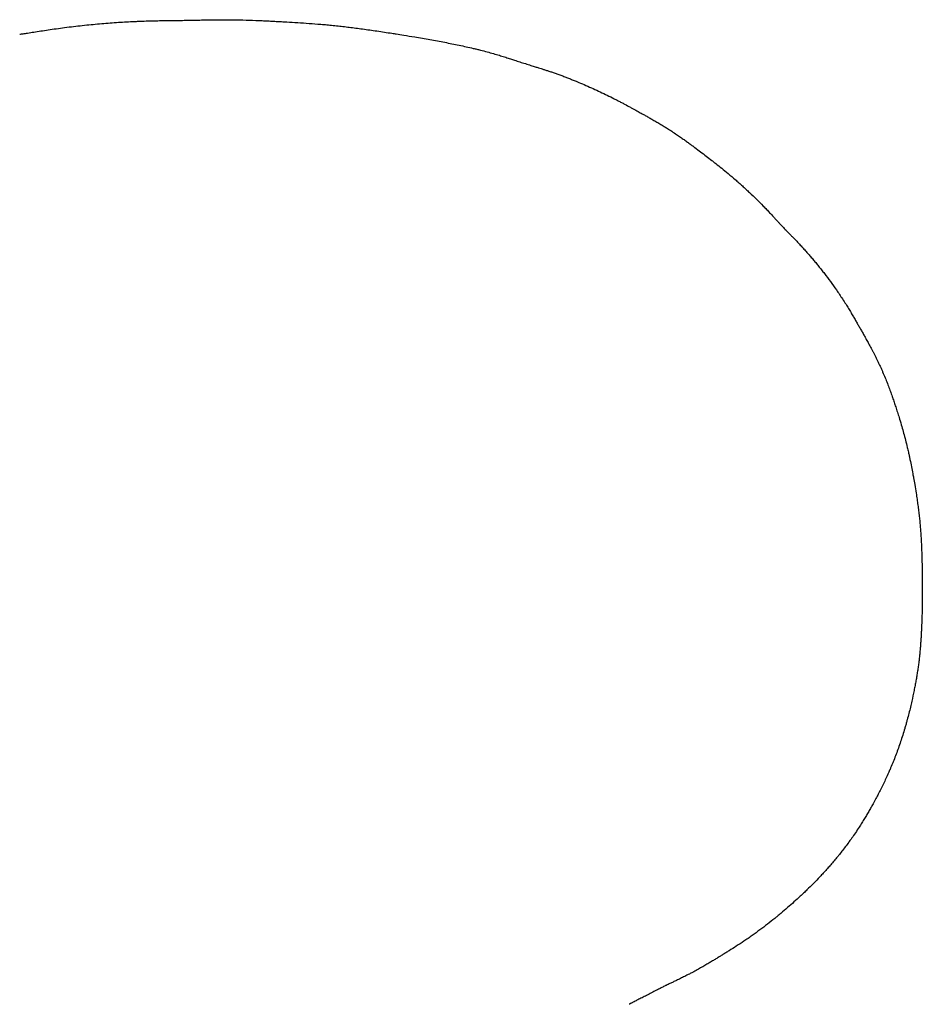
# Model space of a CAD drawing. Header units: millimetres. Extents: x -1839 to 1843, y -280 to 280.
# Tile 41 of 41: x 1448 to 1843, y -201 to 229. Entities that reach past the tile are written whole.
import ezdxf

# ---------------------------------------------------------------- set-up
doc = ezdxf.new("R2010")
doc.units = ezdxf.units.MM
doc.layers.add('Défaut', color=7, linetype='Continuous', true_color=0x000000)

msp = doc.modelspace()

# ---------------------------------------------------------------- linework, layer by layer
at = {"layer": 'Défaut', "lineweight": -3}
msp.add_open_spline([(1448.23, 222.98), (1448.74, 223.07), (1449.25, 223.15), (1449.76, 223.23), (1450.4, 223.33), (1451.04, 223.44), (1451.68, 223.54), (1452.59, 223.68), (1453.5, 223.83), (1454.41, 223.97), (1455.42, 224.13), (1456.43, 224.28), (1457.44, 224.44), (1458.54, 224.6), (1459.64, 224.77), (1460.73, 224.93), (1461.9, 225.1), (1463.06, 225.26), (1464.23, 225.42), (1465.45, 225.59), (1466.67, 225.76), (1467.89, 225.92), (1469.2, 226.09), (1470.5, 226.25), (1471.81, 226.41), (1474.35, 226.71), (1476.89, 226.99), (1479.44, 227.24), (1481.92, 227.48), (1484.4, 227.7), (1486.88, 227.89), (1488.09, 227.99), (1489.3, 228.07), (1490.51, 228.15), (1491.71, 228.24), (1492.9, 228.31), (1494.1, 228.38), (1495.27, 228.45), (1496.44, 228.51), (1497.61, 228.56), (1498.19, 228.59), (1498.77, 228.62), (1499.34, 228.64), (1499.91, 228.67), (1500.48, 228.69), (1501.05, 228.71), (1502.15, 228.75), (1503.24, 228.79), (1504.34, 228.82), (1505.03, 228.84), (1505.73, 228.86), (1506.43, 228.87), (1507.43, 228.9), (1508.44, 228.92), (1509.44, 228.94), (1510.39, 228.95), (1511.33, 228.97), (1512.28, 228.98), (1513.18, 228.99), (1514.07, 229.01), (1514.97, 229.02), (1515.67, 229.03), (1516.38, 229.03), (1517.08, 229.04), (1517.49, 229.05), (1517.89, 229.05), (1518.3, 229.06), (1519.1, 229.07), (1519.9, 229.08), (1520.7, 229.09), (1521.47, 229.11), (1522.24, 229.12), (1523.01, 229.14), (1523.82, 229.15), (1524.64, 229.17), (1525.45, 229.18), (1526.45, 229.21), (1527.44, 229.23), (1528.44, 229.25), (1529.33, 229.26), (1530.23, 229.28), (1531.12, 229.3), (1532.05, 229.31), (1532.98, 229.32), (1533.91, 229.34), (1534.87, 229.35), (1535.84, 229.35), (1536.81, 229.36), (1537.81, 229.36), (1538.82, 229.36), (1539.82, 229.36), (1540.34, 229.35), (1540.85, 229.35), (1541.37, 229.34), (1541.87, 229.34), (1542.38, 229.33), (1542.89, 229.32), (1544.84, 229.29), (1546.79, 229.24), (1548.75, 229.17), (1550.56, 229.11), (1552.38, 229.04), (1554.2, 228.95), (1555.05, 228.91), (1555.9, 228.87), (1556.75, 228.83), (1557.57, 228.79), (1558.39, 228.74), (1559.21, 228.7), (1559.61, 228.68), (1560, 228.66), (1560.4, 228.64), (1560.79, 228.62), (1561.17, 228.6), (1561.56, 228.58), (1562.33, 228.53), (1563.1, 228.49), (1563.88, 228.45), (1565.46, 228.36), (1567.04, 228.27), (1568.62, 228.18), (1570.26, 228.08), (1571.9, 227.97), (1573.54, 227.86), (1575.24, 227.74), (1576.94, 227.61), (1578.64, 227.47), (1579.51, 227.4), (1580.39, 227.32), (1581.26, 227.25), (1582.14, 227.17), (1583.02, 227.08), (1583.91, 227), (1584.88, 226.9), (1585.85, 226.8), (1586.82, 226.7), (1587.73, 226.6), (1588.65, 226.5), (1589.57, 226.4), (1590.5, 226.29), (1591.44, 226.18), (1592.38, 226.06), (1593.33, 225.95), (1594.29, 225.83), (1595.25, 225.7), (1596.24, 225.57), (1597.23, 225.44), (1598.21, 225.31), (1599.24, 225.17), (1600.26, 225.03), (1601.28, 224.88), (1602.34, 224.73), (1603.4, 224.58), (1604.46, 224.42), (1605.55, 224.27), (1606.63, 224.1), (1607.72, 223.94), (1608.82, 223.77), (1609.93, 223.6), (1611.04, 223.43), (1611.64, 223.33), (1612.23, 223.24), (1612.83, 223.15), (1613.96, 222.97), (1615.08, 222.79), (1616.2, 222.61), (1617.79, 222.35), (1619.38, 222.09), (1620.96, 221.82), (1622.08, 221.63), (1623.19, 221.44), (1624.31, 221.25), (1625.41, 221.06), (1626.51, 220.86), (1627.61, 220.67), (1628.7, 220.47), (1629.78, 220.27), (1630.87, 220.07), (1631.94, 219.88), (1633.02, 219.67), (1634.09, 219.47), (1635.15, 219.27), (1636.2, 219.06), (1637.26, 218.85), (1638.3, 218.64), (1639.35, 218.42), (1640.39, 218.21), (1641.43, 217.99), (1642.46, 217.76), (1643.5, 217.54), (1644.53, 217.31), (1645.56, 217.07), (1646.59, 216.83), (1647.11, 216.71), (1647.62, 216.58), (1648.14, 216.46), (1648.65, 216.33), (1649.16, 216.21), (1649.68, 216.08), (1650.67, 215.83), (1651.66, 215.57), (1652.65, 215.3), (1653.57, 215.05), (1654.5, 214.79), (1655.42, 214.53), (1656.28, 214.29), (1657.13, 214.04), (1657.98, 213.78), (1658.75, 213.55), (1659.52, 213.31), (1660.29, 213.07), (1660.98, 212.85), (1661.67, 212.63), (1662.35, 212.41), (1662.94, 212.22), (1663.53, 212.03), (1664.12, 211.84), (1664.48, 211.72), (1664.83, 211.6), (1665.18, 211.49), (1665.41, 211.42), (1665.63, 211.34), (1665.85, 211.27), (1666.62, 211.02), (1667.39, 210.77), (1668.17, 210.52), (1668.96, 210.26), (1669.76, 210.01), (1670.56, 209.76), (1671.31, 209.52), (1672.07, 209.28), (1672.82, 209.05), (1673.36, 208.88), (1673.89, 208.71), (1674.42, 208.55), (1674.67, 208.47), (1674.91, 208.39), (1675.15, 208.32), (1675.55, 208.19), (1675.94, 208.07), (1676.34, 207.95), (1676.76, 207.81), (1677.18, 207.68), (1677.6, 207.54), (1678.06, 207.4), (1678.51, 207.25), (1678.97, 207.1), (1679.45, 206.94), (1679.94, 206.78), (1680.43, 206.62), (1680.94, 206.45), (1681.46, 206.27), (1681.97, 206.09), (1682.51, 205.9), (1683.05, 205.71), (1683.59, 205.52), (1684.16, 205.32), (1684.72, 205.11), (1685.28, 204.9), (1685.85, 204.69), (1686.42, 204.47), (1686.99, 204.26), (1687.55, 204.04), (1688.11, 203.82), (1688.67, 203.6), (1689.22, 203.39), (1689.76, 203.17), (1690.31, 202.94), (1690.85, 202.72), (1691.4, 202.5), (1691.94, 202.28), (1692.99, 201.84), (1694.03, 201.4), (1695.08, 200.95), (1696.13, 200.5), (1697.17, 200.04), (1698.22, 199.57), (1699.25, 199.11), (1700.29, 198.64), (1701.32, 198.16), (1702.34, 197.68), (1703.37, 197.2), (1704.39, 196.71), (1705.4, 196.21), (1706.42, 195.71), (1707.43, 195.21), (1707.93, 194.95), (1708.43, 194.7), (1708.93, 194.44), (1709.27, 194.27), (1709.6, 194.1), (1709.94, 193.92), (1710.42, 193.67), (1710.9, 193.42), (1711.38, 193.17), (1711.84, 192.92), (1712.3, 192.68), (1712.75, 192.43), (1713.61, 191.98), (1714.46, 191.51), (1715.31, 191.05), (1715.7, 190.83), (1716.1, 190.61), (1716.49, 190.4), (1717.24, 189.98), (1717.99, 189.57), (1718.74, 189.16), (1719.3, 188.85), (1719.85, 188.55), (1720.41, 188.24), (1720.85, 188), (1721.29, 187.75), (1721.73, 187.51), (1722.22, 187.24), (1722.7, 186.97), (1723.18, 186.7), (1723.7, 186.41), (1724.22, 186.12), (1724.74, 185.82), (1725.3, 185.5), (1725.85, 185.18), (1726.41, 184.86), (1727, 184.52), (1727.59, 184.17), (1728.18, 183.82), (1728.81, 183.44), (1729.44, 183.06), (1730.06, 182.68), (1730.54, 182.38), (1731.02, 182.08), (1731.5, 181.78), (1732.13, 181.38), (1732.76, 180.97), (1733.39, 180.57), (1734.1, 180.1), (1734.81, 179.63), (1735.52, 179.15), (1736.07, 178.77), (1736.63, 178.39), (1737.18, 178), (1737.71, 177.64), (1738.23, 177.27), (1738.75, 176.9), (1739.24, 176.55), (1739.73, 176.2), (1740.22, 175.85), (1740.67, 175.52), (1741.13, 175.18), (1741.59, 174.85), (1741.8, 174.69), (1742.02, 174.53), (1742.23, 174.37), (1742.34, 174.29), (1742.44, 174.22), (1742.55, 174.14), (1742.66, 174.06), (1742.76, 173.98), (1742.87, 173.9), (1743.08, 173.75), (1743.28, 173.59), (1743.49, 173.44), (1744.31, 172.82), (1745.14, 172.21), (1745.96, 171.58), (1746.78, 170.96), (1747.6, 170.33), (1748.42, 169.7), (1749.24, 169.08), (1750.05, 168.44), (1750.86, 167.81), (1751.23, 167.52), (1751.61, 167.23), (1751.98, 166.94), (1752.18, 166.78), (1752.39, 166.62), (1752.59, 166.45), (1753.47, 165.76), (1754.34, 165.07), (1755.21, 164.37), (1756.17, 163.6), (1757.11, 162.83), (1758.06, 162.05), (1759.08, 161.2), (1760.09, 160.34), (1761.1, 159.47), (1761.63, 159.01), (1762.16, 158.55), (1762.69, 158.09), (1763.22, 157.62), (1763.75, 157.14), (1764.27, 156.67), (1764.8, 156.2), (1765.32, 155.72), (1765.84, 155.24), (1766.35, 154.76), (1766.87, 154.28), (1767.38, 153.79), (1768.41, 152.83), (1769.42, 151.85), (1770.42, 150.87), (1771.42, 149.88), (1772.41, 148.89), (1773.39, 147.88), (1773.64, 147.63), (1773.89, 147.38), (1774.13, 147.12), (1774.37, 146.88), (1774.61, 146.63), (1774.84, 146.38), (1775.29, 145.91), (1775.74, 145.44), (1776.19, 144.97), (1776.6, 144.53), (1777.01, 144.09), (1777.41, 143.65), (1777.78, 143.25), (1778.15, 142.85), (1778.52, 142.45), (1778.91, 142.04), (1779.29, 141.62), (1779.67, 141.21), (1779.96, 140.89), (1780.25, 140.58), (1780.54, 140.27), (1780.79, 140), (1781.04, 139.73), (1781.29, 139.46), (1781.4, 139.34), (1781.51, 139.22), (1781.62, 139.1), (1781.72, 138.99), (1781.83, 138.89), (1781.93, 138.78), (1782.15, 138.54), (1782.37, 138.31), (1782.6, 138.08), (1782.85, 137.82), (1783.1, 137.56), (1783.35, 137.3), (1783.63, 137.01), (1783.91, 136.72), (1784.19, 136.43), (1784.55, 136.06), (1784.92, 135.68), (1785.29, 135.3), (1785.63, 134.95), (1785.98, 134.59), (1786.32, 134.24), (1786.69, 133.85), (1787.06, 133.47), (1787.44, 133.08), (1787.84, 132.66), (1788.24, 132.24), (1788.64, 131.81), (1788.85, 131.59), (1789.06, 131.37), (1789.27, 131.14), (1789.48, 130.91), (1789.69, 130.69), (1789.9, 130.46), (1790.33, 129.99), (1790.76, 129.53), (1791.18, 129.06), (1791.61, 128.59), (1792.04, 128.11), (1792.46, 127.63), (1792.89, 127.14), (1793.32, 126.65), (1793.75, 126.16), (1794.18, 125.66), (1794.61, 125.16), (1795.03, 124.66), (1795.47, 124.15), (1795.89, 123.64), (1796.32, 123.12), (1796.75, 122.61), (1797.17, 122.09), (1797.59, 121.57), (1798.02, 121.04), (1798.44, 120.51), (1798.86, 119.98), (1799.29, 119.44), (1799.72, 118.89), (1800.14, 118.34), (1801.02, 117.2), (1801.89, 116.05), (1802.74, 114.89), (1803.63, 113.67), (1804.51, 112.44), (1805.38, 111.2), (1805.83, 110.55), (1806.27, 109.9), (1806.71, 109.25), (1807.16, 108.58), (1807.61, 107.91), (1808.05, 107.23), (1808.52, 106.51), (1808.99, 105.78), (1809.45, 105.05), (1809.85, 104.4), (1810.25, 103.75), (1810.65, 103.1), (1811.03, 102.49), (1811.4, 101.87), (1811.77, 101.25), (1812.12, 100.67), (1812.46, 100.08), (1812.8, 99.5), (1813.12, 98.95), (1813.44, 98.4), (1813.76, 97.84), (1814.06, 97.32), (1814.36, 96.8), (1814.66, 96.28), (1814.93, 95.79), (1815.21, 95.3), (1815.49, 94.82), (1815.64, 94.56), (1815.78, 94.3), (1815.93, 94.04), (1816.08, 93.79), (1816.22, 93.53), (1816.37, 93.27), (1816.51, 93.02), (1816.65, 92.78), (1816.79, 92.53), (1817.1, 91.99), (1817.4, 91.45), (1817.7, 90.91), (1818.04, 90.32), (1818.37, 89.73), (1818.69, 89.14), (1819.05, 88.5), (1819.4, 87.86), (1819.75, 87.22), (1820.12, 86.54), (1820.49, 85.85), (1820.86, 85.15), (1821.05, 84.79), (1821.24, 84.43), (1821.43, 84.06), (1821.63, 83.68), (1821.82, 83.3), (1822.02, 82.92), (1822.22, 82.53), (1822.42, 82.13), (1822.61, 81.73), (1822.82, 81.33), (1823.02, 80.91), (1823.22, 80.5), (1823.43, 80.08), (1823.63, 79.65), (1823.84, 79.22), (1824.04, 78.78), (1824.25, 78.35), (1824.45, 77.91), (1824.65, 77.47), (1824.85, 77.04), (1825.04, 76.6), (1825.23, 76.17), (1825.42, 75.74), (1825.61, 75.31), (1825.98, 74.47), (1826.33, 73.63), (1826.68, 72.78), (1827.02, 71.96), (1827.34, 71.14), (1827.66, 70.32), (1827.97, 69.54), (1828.26, 68.75), (1828.56, 67.96), (1828.83, 67.22), (1829.1, 66.47), (1829.37, 65.73), (1829.62, 65.02), (1829.86, 64.31), (1830.11, 63.6), (1830.34, 62.92), (1830.57, 62.25), (1830.8, 61.57), (1831.03, 60.87), (1831.26, 60.18), (1831.49, 59.48), (1831.74, 58.72), (1831.98, 57.96), (1832.23, 57.19), (1832.49, 56.37), (1832.74, 55.55), (1833, 54.72), (1833.33, 53.62), (1833.66, 52.52), (1833.98, 51.41), (1834.25, 50.46), (1834.52, 49.5), (1834.78, 48.55), (1835.06, 47.54), (1835.32, 46.53), (1835.58, 45.52), (1835.85, 44.46), (1836.12, 43.4), (1836.37, 42.34), (1836.54, 41.64), (1836.7, 40.94), (1836.86, 40.24), (1836.98, 39.7), (1837.1, 39.17), (1837.22, 38.63), (1837.33, 38.09), (1837.45, 37.56), (1837.56, 37.02), (1837.78, 35.98), (1838, 34.93), (1838.2, 33.88), (1838.41, 32.86), (1838.6, 31.84), (1838.79, 30.82), (1838.9, 30.22), (1839.01, 29.61), (1839.12, 29.01), (1839.29, 28.04), (1839.46, 27.07), (1839.63, 26.09), (1839.84, 24.85), (1840.04, 23.6), (1840.23, 22.35), (1840.37, 21.46), (1840.51, 20.57), (1840.64, 19.68), (1840.76, 18.82), (1840.88, 17.97), (1841, 17.11), (1841.11, 16.28), (1841.22, 15.44), (1841.32, 14.6), (1841.42, 13.78), (1841.52, 12.96), (1841.61, 12.13), (1841.7, 11.32), (1841.78, 10.51), (1841.86, 9.7), (1841.94, 8.91), (1842.01, 8.12), (1842.07, 7.33), (1842.14, 6.56), (1842.19, 5.79), (1842.25, 5.03), (1842.3, 4.29), (1842.35, 3.55), (1842.39, 2.82), (1842.43, 2.11), (1842.47, 1.4), (1842.5, 0.69), (1842.54, -0.01), (1842.57, -0.7), (1842.6, -1.4), (1842.63, -2.09), (1842.65, -2.78), (1842.68, -3.47), (1842.7, -4.16), (1842.72, -4.84), (1842.74, -5.53), (1842.77, -6.57), (1842.8, -7.6), (1842.82, -8.64), (1842.85, -9.99), (1842.87, -11.34), (1842.89, -12.68), (1842.9, -13.35), (1842.91, -14.02), (1842.91, -14.68), (1842.92, -15.35), (1842.93, -16.02), (1842.93, -16.69), (1842.94, -18.05), (1842.95, -19.41), (1842.95, -20.77), (1842.94, -22.16), (1842.94, -23.55), (1842.92, -24.94), (1842.91, -26.35), (1842.89, -27.75), (1842.85, -29.16), (1842.82, -30.56), (1842.78, -31.96), (1842.73, -33.36), (1842.69, -34.7), (1842.63, -36.04), (1842.56, -37.39), (1842.53, -38.04), (1842.5, -38.7), (1842.46, -39.35), (1842.43, -40), (1842.39, -40.64), (1842.35, -41.28), (1842.31, -41.91), (1842.26, -42.54), (1842.22, -43.18), (1842.18, -43.72), (1842.14, -44.26), (1842.1, -44.8), (1842.07, -45.12), (1842.04, -45.43), (1842.02, -45.75), (1841.96, -46.4), (1841.9, -47.06), (1841.84, -47.71), (1841.79, -48.22), (1841.74, -48.73), (1841.68, -49.24), (1841.64, -49.59), (1841.6, -49.93), (1841.56, -50.28), (1841.52, -50.63), (1841.48, -50.98), (1841.44, -51.33), (1841.4, -51.68), (1841.35, -52.03), (1841.3, -52.39), (1841.26, -52.74), (1841.21, -53.09), (1841.16, -53.45), (1841.06, -54.15), (1840.96, -54.85), (1840.85, -55.55), (1840.74, -56.25), (1840.63, -56.94), (1840.51, -57.63), (1840.4, -58.31), (1840.28, -58.99), (1840.16, -59.67), (1840.03, -60.37), (1839.9, -61.06), (1839.77, -61.76), (1839.63, -62.5), (1839.48, -63.24), (1839.34, -63.97), (1839.02, -65.54), (1838.69, -67.09), (1838.34, -68.65), (1838.15, -69.51), (1837.95, -70.38), (1837.75, -71.24), (1837.53, -72.15), (1837.31, -73.05), (1837.08, -73.96), (1836.84, -74.9), (1836.6, -75.84), (1836.34, -76.79), (1836.21, -77.27), (1836.08, -77.76), (1835.94, -78.24), (1835.86, -78.53), (1835.78, -78.82), (1835.7, -79.11), (1835.55, -79.61), (1835.41, -80.1), (1835.26, -80.6), (1834.98, -81.57), (1834.68, -82.54), (1834.37, -83.5), (1834.07, -84.45), (1833.76, -85.4), (1833.45, -86.34), (1833.13, -87.27), (1832.81, -88.2), (1832.48, -89.12), (1832.16, -90.03), (1831.83, -90.94), (1831.49, -91.84), (1831.15, -92.74), (1830.81, -93.63), (1830.46, -94.51), (1830.28, -94.96), (1830.1, -95.42), (1829.91, -95.87), (1829.56, -96.74), (1829.2, -97.6), (1828.83, -98.46), (1828.61, -98.97), (1828.39, -99.49), (1828.16, -100), (1827.8, -100.83), (1827.42, -101.65), (1827.04, -102.48), (1826.68, -103.27), (1826.3, -104.06), (1825.92, -104.84), (1825.56, -105.6), (1825.19, -106.35), (1824.81, -107.1), (1824.45, -107.82), (1824.08, -108.53), (1823.71, -109.24), (1823.36, -109.91), (1823.01, -110.57), (1822.65, -111.24), (1822.24, -111.99), (1821.83, -112.74), (1821.42, -113.49), (1821.1, -114.06), (1820.78, -114.63), (1820.46, -115.2), (1820.14, -115.75), (1819.83, -116.3), (1819.51, -116.85), (1819.17, -117.43), (1818.83, -118.01), (1818.49, -118.59), (1818.13, -119.19), (1817.76, -119.8), (1817.39, -120.4), (1817.01, -121.04), (1816.61, -121.67), (1816.22, -122.3), (1815.8, -122.96), (1815.38, -123.61), (1814.95, -124.26), (1814.39, -125.13), (1813.81, -125.99), (1813.23, -126.85), (1812.75, -127.54), (1812.27, -128.23), (1811.78, -128.91), (1811.45, -129.38), (1811.11, -129.84), (1810.77, -130.31), (1810.28, -130.98), (1809.77, -131.66), (1809.27, -132.32), (1808.77, -132.97), (1808.27, -133.62), (1807.77, -134.26), (1807.28, -134.88), (1806.79, -135.5), (1806.29, -136.11), (1806.01, -136.46), (1805.72, -136.81), (1805.44, -137.15), (1804.95, -137.74), (1804.46, -138.33), (1803.97, -138.91), (1803.49, -139.48), (1803, -140.04), (1802.51, -140.61), (1802.03, -141.15), (1801.55, -141.7), (1801.06, -142.24), (1800.59, -142.78), (1800.11, -143.31), (1799.63, -143.83), (1799.15, -144.35), (1798.67, -144.87), (1798.18, -145.39), (1797.24, -146.39), (1796.29, -147.38), (1795.32, -148.36), (1794.4, -149.3), (1793.46, -150.23), (1792.51, -151.15), (1792, -151.64), (1791.49, -152.13), (1790.98, -152.62), (1790.52, -153.05), (1790.06, -153.49), (1789.59, -153.92), (1787.77, -155.62), (1785.92, -157.28), (1784.03, -158.92), (1783.06, -159.76), (1782.07, -160.6), (1781.08, -161.42), (1780.57, -161.85), (1780.07, -162.26), (1779.56, -162.68), (1779.18, -162.99), (1778.79, -163.31), (1778.41, -163.62), (1777.35, -164.47), (1776.29, -165.3), (1775.22, -166.13), (1774.13, -166.98), (1773.03, -167.81), (1771.92, -168.64), (1771.36, -169.06), (1770.79, -169.47), (1770.22, -169.88), (1769.65, -170.3), (1769.07, -170.71), (1768.49, -171.12), (1767.91, -171.54), (1767.32, -171.95), (1766.73, -172.36), (1766.43, -172.56), (1766.13, -172.77), (1765.83, -172.97), (1765.54, -173.17), (1765.24, -173.37), (1764.94, -173.57), (1763.83, -174.33), (1762.7, -175.07), (1761.57, -175.8), (1760.54, -176.46), (1759.51, -177.11), (1758.47, -177.76), (1758, -178.06), (1757.52, -178.35), (1757.04, -178.65), (1756.59, -178.93), (1756.14, -179.21), (1755.69, -179.48), (1755.47, -179.62), (1755.25, -179.75), (1755.04, -179.88), (1754.83, -180.01), (1754.61, -180.14), (1754.4, -180.27), (1753.95, -180.55), (1753.5, -180.82), (1753.05, -181.1), (1752.56, -181.4), (1752.07, -181.7), (1751.58, -181.99), (1751.05, -182.31), (1750.52, -182.63), (1749.99, -182.94), (1749.43, -183.28), (1748.86, -183.61), (1748.29, -183.94), (1747.69, -184.3), (1747.08, -184.65), (1746.47, -185), (1745.82, -185.37), (1745.17, -185.73), (1744.52, -186.09), (1743.83, -186.47), (1743.14, -186.85), (1742.45, -187.22), (1741.99, -187.46), (1741.54, -187.7), (1741.08, -187.94), (1740.73, -188.12), (1740.39, -188.3), (1740.04, -188.48), (1739.39, -188.81), (1738.74, -189.14), (1738.08, -189.46), (1737.49, -189.76), (1736.89, -190.05), (1736.3, -190.34), (1735.76, -190.6), (1735.23, -190.86), (1734.69, -191.12), (1734.22, -191.34), (1733.75, -191.57), (1733.28, -191.79), (1732.8, -192.02), (1732.31, -192.25), (1731.83, -192.48), (1731.52, -192.63), (1731.22, -192.77), (1730.91, -192.92), (1730.77, -192.99), (1730.63, -193.06), (1730.49, -193.13), (1730.26, -193.24), (1730.04, -193.35), (1729.81, -193.46), (1729.57, -193.58), (1729.34, -193.7), (1729.1, -193.82), (1728.85, -193.95), (1728.6, -194.08), (1728.35, -194.21), (1728.09, -194.34), (1727.82, -194.48), (1727.55, -194.62), (1727.27, -194.77), (1726.98, -194.92), (1726.69, -195.07), (1726.33, -195.26), (1725.97, -195.45), (1725.6, -195.64), (1725.25, -195.83), (1724.9, -196.01), (1724.55, -196.2), (1723.82, -196.57), (1723.1, -196.95), (1722.37, -197.32), (1721.7, -197.66), (1721.04, -198), (1720.37, -198.33), (1719.78, -198.63), (1719.18, -198.93), (1718.58, -199.23), (1718.31, -199.36), (1718.04, -199.5), (1717.77, -199.63), (1717.47, -199.78), (1717.17, -199.93), (1716.87, -200.08), (1716.67, -200.18), (1716.46, -200.28), (1716.26, -200.39), (1716.09, -200.47), (1715.92, -200.56), (1715.75, -200.64), (1715.62, -200.71), (1715.48, -200.78), (1715.35, -200.85), (1715.25, -200.9), (1715.15, -200.95), (1715.05, -201), (1714.98, -201.04), (1714.91, -201.07), (1714.84, -201.11), (1714.81, -201.13), (1714.77, -201.15), (1714.73, -201.17), (1714.72, -201.17), (1714.7, -201.18), (1714.69, -201.19)], degree=3, knots=[0, 0, 0, 0, 1.551627, 1.551627, 1.551627, 3.496601, 3.496601, 3.496601, 6.254117, 6.254117, 6.254117, 9.324867, 9.324867, 9.324867, 12.651085, 12.651085, 12.651085, 16.179906, 16.179906, 16.179906, 19.877402, 19.877402, 19.877402, 23.825042, 23.825042, 23.825042, 31.504526, 31.504526, 31.504526, 38.974338, 38.974338, 38.974338, 42.614452, 42.614452, 42.614452, 46.204308, 46.204308, 46.204308, 49.727243, 49.727243, 49.727243, 51.456373, 51.456373, 51.456373, 53.167293, 53.167293, 53.167293, 56.45505, 56.45505, 56.45505, 58.55024, 58.55024, 58.55024, 61.55874, 61.55874, 61.55874, 64.402221, 64.402221, 64.402221, 67.086832, 67.086832, 67.086832, 69.201233, 69.201233, 69.201233, 70.417887, 70.417887, 70.417887, 72.818165, 72.818165, 72.818165, 75.129292, 75.129292, 75.129292, 77.570555, 77.570555, 77.570555, 80.564605, 80.564605, 80.564605, 83.24059, 83.24059, 83.24059, 86.029092, 86.029092, 86.029092, 88.931124, 88.931124, 88.931124, 91.948277, 91.948277, 91.948277, 93.488662, 93.488662, 93.488662, 95.012128, 95.012128, 95.012128, 100.87213, 100.87213, 100.87213, 106.325353, 106.325353, 106.325353, 108.887465, 108.887465, 108.887465, 111.347478, 111.347478, 111.347478, 112.538563, 112.538563, 112.538563, 113.695285, 113.695285, 113.695285, 116.018842, 116.018842, 116.018842, 120.77471, 120.77471, 120.77471, 125.701524, 125.701524, 125.701524, 130.816774, 130.816774, 130.816774, 133.445827, 133.445827, 133.445827, 136.10265, 136.10265, 136.10265, 139.02876, 139.02876, 139.02876, 141.795636, 141.795636, 141.795636, 144.624812, 144.624812, 144.624812, 147.523179, 147.523179, 147.523179, 150.510875, 150.510875, 150.510875, 153.610903, 153.610903, 153.610903, 156.81924, 156.81924, 156.81924, 160.112094, 160.112094, 160.112094, 163.473875, 163.473875, 163.473875, 165.288968, 165.288968, 165.288968, 168.703726, 168.703726, 168.703726, 173.524588, 173.524588, 173.524588, 176.920995, 176.920995, 176.920995, 180.27241, 180.27241, 180.27241, 183.588151, 183.588151, 183.588151, 186.862604, 186.862604, 186.862604, 190.092238, 190.092238, 190.092238, 193.288651, 193.288651, 193.288651, 196.467628, 196.467628, 196.467628, 199.639539, 199.639539, 199.639539, 201.230259, 201.230259, 201.230259, 202.819018, 202.819018, 202.819018, 205.886578, 205.886578, 205.886578, 208.766676, 208.766676, 208.766676, 211.432627, 211.432627, 211.432627, 213.854995, 213.854995, 213.854995, 216.011694, 216.011694, 216.011694, 217.876744, 217.876744, 217.876744, 218.99323, 218.99323, 218.99323, 219.698948, 219.698948, 219.698948, 222.12761, 222.12761, 222.12761, 224.64197, 224.64197, 224.64197, 227.011077, 227.011077, 227.011077, 228.690809, 228.690809, 228.690809, 229.45367, 229.45367, 229.45367, 230.696665, 230.696665, 230.696665, 232.024978, 232.024978, 232.024978, 233.456558, 233.456558, 233.456558, 234.993662, 234.993662, 234.993662, 236.627799, 236.627799, 236.627799, 238.349137, 238.349137, 238.349137, 240.145444, 240.145444, 240.145444, 241.974902, 241.974902, 241.974902, 243.769889, 243.769889, 243.769889, 245.542282, 245.542282, 245.542282, 247.299055, 247.299055, 247.299055, 250.706988, 250.706988, 250.706988, 254.139391, 254.139391, 254.139391, 257.542724, 257.542724, 257.542724, 260.940951, 260.940951, 260.940951, 264.330169, 264.330169, 264.330169, 266.021452, 266.021452, 266.021452, 267.150188, 267.150188, 267.150188, 268.77746, 268.77746, 268.77746, 270.335653, 270.335653, 270.335653, 273.240201, 273.240201, 273.240201, 274.596093, 274.596093, 274.596093, 277.164245, 277.164245, 277.164245, 279.065393, 279.065393, 279.065393, 280.579088, 280.579088, 280.579088, 282.234671, 282.234671, 282.234671, 284.025291, 284.025291, 284.025291, 285.948565, 285.948565, 285.948565, 288.006799, 288.006799, 288.006799, 290.2076, 290.2076, 290.2076, 291.906544, 291.906544, 291.906544, 294.144797, 294.144797, 294.144797, 296.706049, 296.706049, 296.706049, 298.726047, 298.726047, 298.726047, 300.639509, 300.639509, 300.639509, 302.446461, 302.446461, 302.446461, 304.142378, 304.142378, 304.142378, 304.949076, 304.949076, 304.949076, 305.34085, 305.34085, 305.34085, 305.738854, 305.738854, 305.738854, 306.511407, 306.511407, 306.511407, 309.600501, 309.600501, 309.600501, 312.697528, 312.697528, 312.697528, 315.78821, 315.78821, 315.78821, 317.200521, 317.200521, 317.200521, 317.987724, 317.987724, 317.987724, 321.334585, 321.334585, 321.334585, 325.005305, 325.005305, 325.005305, 328.991835, 328.991835, 328.991835, 331.100657, 331.100657, 331.100657, 333.226551, 333.226551, 333.226551, 335.343957, 335.343957, 335.343957, 337.463034, 337.463034, 337.463034, 341.681692, 341.681692, 341.681692, 345.893584, 345.893584, 345.893584, 346.952357, 346.952357, 346.952357, 347.980905, 347.980905, 347.980905, 349.93192, 349.93192, 349.93192, 351.72776, 351.72776, 351.72776, 353.364367, 353.364367, 353.364367, 355.059656, 355.059656, 355.059656, 356.334164, 356.334164, 356.334164, 357.438297, 357.438297, 357.438297, 357.925346, 357.925346, 357.925346, 358.377941, 358.377941, 358.377941, 359.341708, 359.341708, 359.341708, 360.424068, 360.424068, 360.424068, 361.628549, 361.628549, 361.628549, 363.205876, 363.205876, 363.205876, 364.68855, 364.68855, 364.68855, 366.298864, 366.298864, 366.298864, 368.045865, 368.045865, 368.045865, 368.964467, 368.964467, 368.964467, 369.899772, 369.899772, 369.899772, 371.789893, 371.789893, 371.789893, 373.713058, 373.713058, 373.713058, 375.665734, 375.665734, 375.665734, 377.644073, 377.644073, 377.644073, 379.644257, 379.644257, 379.644257, 381.655513, 381.655513, 381.655513, 383.685359, 383.685359, 383.685359, 385.767738, 385.767738, 385.767738, 390.08587, 390.08587, 390.08587, 394.626827, 394.626827, 394.626827, 396.989995, 396.989995, 396.989995, 399.407441, 399.407441, 399.407441, 401.999234, 401.999234, 401.999234, 404.289851, 404.289851, 404.289851, 406.453116, 406.453116, 406.453116, 408.486516, 408.486516, 408.486516, 410.397748, 410.397748, 410.397748, 412.196008, 412.196008, 412.196008, 413.885897, 413.885897, 413.885897, 414.77226, 414.77226, 414.77226, 415.658624, 415.658624, 415.658624, 416.518943, 416.518943, 416.518943, 418.374318, 418.374318, 418.374318, 420.400689, 420.400689, 420.400689, 422.58955, 422.58955, 422.58955, 424.936944, 424.936944, 424.936944, 426.171091, 426.171091, 426.171091, 427.453527, 427.453527, 427.453527, 428.781867, 428.781867, 428.781867, 430.153504, 430.153504, 430.153504, 431.576485, 431.576485, 431.576485, 433.025126, 433.025126, 433.025126, 434.458428, 434.458428, 434.458428, 435.867816, 435.867816, 435.867816, 438.622468, 438.622468, 438.622468, 441.27, 441.27, 441.27, 443.788802, 443.788802, 443.788802, 446.168666, 446.168666, 446.168666, 448.420054, 448.420054, 448.420054, 450.56359, 450.56359, 450.56359, 452.764658, 452.764658, 452.764658, 455.16613, 455.16613, 455.16613, 457.75667, 457.75667, 457.75667, 461.208467, 461.208467, 461.208467, 464.184898, 464.184898, 464.184898, 467.316572, 467.316572, 467.316572, 470.59594, 470.59594, 470.59594, 472.74412, 472.74412, 472.74412, 474.40113, 474.40113, 474.40113, 476.040685, 476.040685, 476.040685, 479.247497, 479.247497, 479.247497, 482.366609, 482.366609, 482.366609, 484.204921, 484.204921, 484.204921, 487.16455, 487.16455, 487.16455, 490.958001, 490.958001, 490.958001, 493.657976, 493.657976, 493.657976, 496.251076, 496.251076, 496.251076, 498.781054, 498.781054, 498.781054, 501.265828, 501.265828, 501.265828, 503.709208, 503.709208, 503.709208, 506.094903, 506.094903, 506.094903, 508.401348, 508.401348, 508.401348, 510.618028, 510.618028, 510.618028, 512.746919, 512.746919, 512.746919, 514.838027, 514.838027, 514.838027, 516.910707, 516.910707, 516.910707, 518.971286, 518.971286, 518.971286, 522.083314, 522.083314, 522.083314, 526.126162, 526.126162, 526.126162, 528.125901, 528.125901, 528.125901, 530.13166, 530.13166, 530.13166, 534.216391, 534.216391, 534.216391, 538.381178, 538.381178, 538.381178, 542.606365, 542.606365, 542.606365, 546.803774, 546.803774, 546.803774, 550.836106, 550.836106, 550.836106, 552.806823, 552.806823, 552.806823, 554.73958, 554.73958, 554.73958, 556.634899, 556.634899, 556.634899, 558.267816, 558.267816, 558.267816, 559.21836, 559.21836, 559.21836, 561.188314, 561.188314, 561.188314, 562.72406, 562.72406, 562.72406, 563.771686, 563.771686, 563.771686, 564.828325, 564.828325, 564.828325, 565.892693, 565.892693, 565.892693, 566.963686, 566.963686, 566.963686, 569.092891, 569.092891, 569.092891, 571.193355, 571.193355, 571.193355, 573.268504, 573.268504, 573.268504, 575.388861, 575.388861, 575.388861, 577.648719, 577.648719, 577.648719, 582.426854, 582.426854, 582.426854, 585.090744, 585.090744, 585.090744, 587.88534, 587.88534, 587.88534, 590.80768, 590.80768, 590.80768, 592.318106, 592.318106, 592.318106, 593.222808, 593.222808, 593.222808, 594.768357, 594.768357, 594.768357, 597.807753, 597.807753, 597.807753, 600.796372, 600.796372, 600.796372, 603.73789, 603.73789, 603.73789, 606.636103, 606.636103, 606.636103, 609.495533, 609.495533, 609.495533, 610.958858, 610.958858, 610.958858, 613.765024, 613.765024, 613.765024, 615.446268, 615.446268, 615.446268, 618.16245, 618.16245, 618.16245, 620.780424, 620.780424, 620.780424, 623.299658, 623.299658, 623.299658, 625.700176, 625.700176, 625.700176, 627.963813, 627.963813, 627.963813, 630.536071, 630.536071, 630.536071, 632.490557, 632.490557, 632.490557, 634.398625, 634.398625, 634.398625, 636.410743, 636.410743, 636.410743, 638.532157, 638.532157, 638.532157, 640.764653, 640.764653, 640.764653, 643.099135, 643.099135, 643.099135, 646.205802, 646.205802, 646.205802, 648.730976, 648.730976, 648.730976, 650.446784, 650.446784, 650.446784, 652.966911, 652.966911, 652.966911, 655.41026, 655.41026, 655.41026, 657.783121, 657.783121, 657.783121, 659.131848, 659.131848, 659.131848, 661.419555, 661.419555, 661.419555, 663.657285, 663.657285, 663.657285, 665.841399, 665.841399, 665.841399, 667.985143, 667.985143, 667.985143, 670.105196, 670.105196, 670.105196, 674.232969, 674.232969, 674.232969, 678.190252, 678.190252, 678.190252, 680.314925, 680.314925, 680.314925, 682.213844, 682.213844, 682.213844, 689.692035, 689.692035, 689.692035, 693.566764, 693.566764, 693.566764, 695.53841, 695.53841, 695.53841, 697.02447, 697.02447, 697.02447, 701.080247, 701.080247, 701.080247, 705.225549, 705.225549, 705.225549, 707.334122, 707.334122, 707.334122, 709.460657, 709.460657, 709.460657, 711.614888, 711.614888, 711.614888, 712.699409, 712.699409, 712.699409, 713.772941, 713.772941, 713.772941, 717.817835, 717.817835, 717.817835, 721.479777, 721.479777, 721.479777, 723.167576, 723.167576, 723.167576, 724.756968, 724.756968, 724.756968, 725.518325, 725.518325, 725.518325, 726.264703, 726.264703, 726.264703, 727.851324, 727.851324, 727.851324, 729.572572, 729.572572, 729.572572, 731.418258, 731.418258, 731.418258, 733.39236, 733.39236, 733.39236, 735.501607, 735.501607, 735.501607, 737.7386, 737.7386, 737.7386, 740.09488, 740.09488, 740.09488, 741.638386, 741.638386, 741.638386, 742.808767, 742.808767, 742.808767, 744.999846, 744.999846, 744.999846, 746.990436, 746.990436, 746.990436, 748.772179, 748.772179, 748.772179, 750.338522, 750.338522, 750.338522, 751.94457, 751.94457, 751.94457, 752.963935, 752.963935, 752.963935, 753.429814, 753.429814, 753.429814, 754.191748, 754.191748, 754.191748, 754.984085, 754.984085, 754.984085, 755.824661, 755.824661, 755.824661, 756.725856, 756.725856, 756.725856, 757.70297, 757.70297, 757.70297, 758.927928, 758.927928, 758.927928, 760.117655, 760.117655, 760.117655, 762.572229, 762.572229, 762.572229, 764.812011, 764.812011, 764.812011, 766.814053, 766.814053, 766.814053, 767.717127, 767.717127, 767.717127, 768.721967, 768.721967, 768.721967, 769.408608, 769.408608, 769.408608, 769.977736, 769.977736, 769.977736, 770.430168, 770.430168, 770.430168, 770.767691, 770.767691, 770.767691, 770.996078, 770.996078, 770.996078, 771.125354, 771.125354, 771.125354, 771.167728, 771.167728, 771.167728, 771.167728], dxfattribs=at)

doc.saveas('drawing.dxf')
